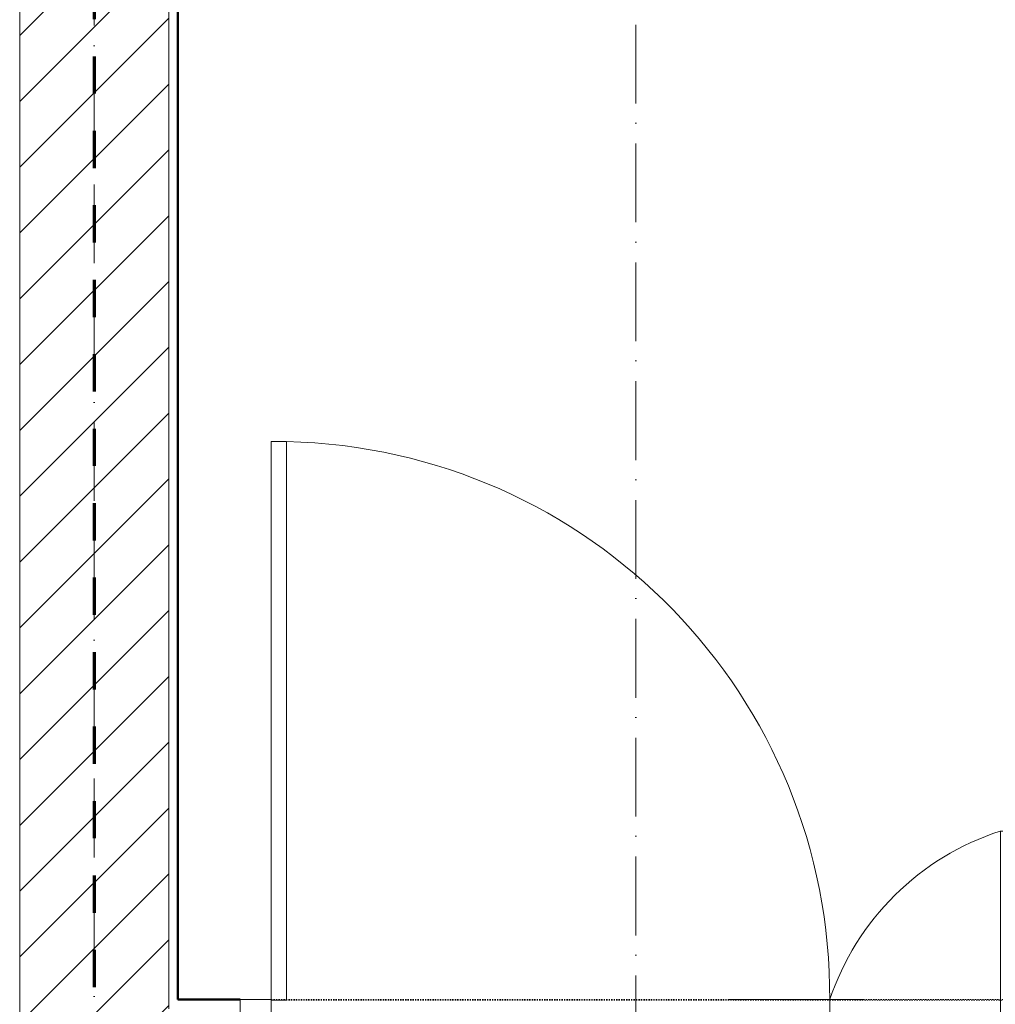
# Model space of a CAD drawing. Header units: millimetres. Extents: x -175722 to -110961, y 52375 to 104640.
# Tile 116 of 146: x -155108 to -154951, y 80960 to 81119. Entities that reach past the tile are written whole.
import ezdxf

# ---------------------------------------------------------------- set-up
doc = ezdxf.new("R2010")
doc.units = ezdxf.units.MM
for name, pattern in [('Dash', [11.999999, 6, -6]), ('Linia siatki', [19.05, 12.7, -3.175, 0, -3.175]), ('Przerywana gęsta', [4, 2, -2])]:
    doc.linetypes.add(name, pattern=pattern)
for name, color, linetype, lineweight in [('A-DETL', 90, 'Continuous', 5), ('A-DOOR', 31, 'Continuous', 5), ('A-DOOR-FRAM', 31, 'Continuous', 18), ('A-DOOR-HDLN', 31, 'Przerywana gęsta', 18), ('A-WALL', 113, 'Continuous', 5), ('A-WALL-PATT', 111, 'Continuous', 50), ('G-ANNO-SYMB', 111, 'Continuous', 5), ('S-GRID', 1, 'Continuous', 5)]:
    doc.layers.add(name, color=color, linetype=linetype, lineweight=lineweight)

# ---------------------------------------------------------------- blocks, each defined once
blk = doc.blocks.new('Drzwi_dwuskrzydłowe - 120x200-2387302-PARTER')
at = {"layer": 'A-DOOR'}
for p, q in [((-570, 984.2), (-595, 984.2)), ((-595, 984.2), (-595, 84.2)), ((-570, 84.2), (-570, 984.2)), ((580, -50), (580, 356.6)), ((580, 356.6), (605, 356.6)), ((605, 356.6), (605, -50)), ((-595, 84.2), (-570, 84.2)), ((305, 60), (305, 91.1)), ((305, 15), (305, 40)), ((305, -70), (305, -5))]:
    blk.add_line(p, q, dxfattribs=at)
at = {"layer": 'A-DOOR', "linetype": 'Przerywana gęsta'}
for p, q in [((-595, 85), (305, 85)), ((305, 85), (143.1, 85)), ((359, 85), (305, 85)), ((605, 85), (305, 85)), ((307.5, -185), (-595, -185)), ((145.1, -185), (307.5, -185)), ((359, -185), (305, -185)), ((305, -185), (605, -185))]:
    blk.add_line(p, q, dxfattribs=at)
at = {"layer": 'A-DOOR', "lineweight": 18}
for p, q in [((305, 60), (290, 60)), ((320, 60), (305, 60)), ((275, 47), (275, 40)), ((275, 40), (335, 40)), ((335, 40), (335, 47)), ((335, 15), (275, 15)), ((275, 15), (275, 8)), ((335, 8), (335, 15)), ((290, -5), (305, -5)), ((305, -5), (320, -5))]:
    blk.add_line(p, q, dxfattribs=at)
at = {"layer": 'A-DOOR'}
for centre, radius, start, end in [((-589, 90.3), 894.1, 359.607, 88.777), ((711.6, -51.3), 428.6, 107.8857, 161.5665), ((290.1, 44.7), 15.3, 90.4435, 171.4975), ((319.9, 44.7), 15.3, 8.5025, 89.5565), ((290.1, 10.3), 15.3, 188.5025, 269.5565), ((319.9, 10.3), 15.3, 270.4435, 351.4975)]:
    blk.add_arc(centre, radius, start, end, dxfattribs=at)
at = {"layer": 'A-DOOR', "lineweight": 18}
for centre, start, end in [((290.1, 44.7), 90.4435, 171.4975), ((319.9, 44.7), 8.5025, 89.5565), ((290.1, 10.3), 188.5025, 269.5565), ((319.9, 10.3), 270.4435, 351.4975)]:
    blk.add_arc(centre, 15.3, start, end, dxfattribs=at)
at = {"layer": 'A-DOOR-FRAM'}
for p, q in [((-595, 85), (-645, 85)), ((-645, 85), (-645, -15)), ((-595, -15), (-595, 85)), ((655, 85), (605, 85)), ((605, 85), (605, -15)), ((655, -15), (655, 85)), ((-645, -15), (-595, -15)), ((605, -15), (655, -15))]:
    blk.add_line(p, q, dxfattribs=at)
at = {"layer": 'A-DOOR-HDLN'}
for p, q in [((-595, 84.2), (655, 84.2)), ((-595, -15), (605, -15))]:
    blk.add_line(p, q, dxfattribs=at)
blk = doc.blocks.new('1')
at = {"layer": 'A-WALL-PATT', "lineweight": 5}
h = blk.add_hatch(dxfattribs=at)
h.set_pattern_fill('FP_3', color=256, scale=0.1, style=0, pattern_type=2)
h.set_pattern_definition([(45, (-124135.7194, 82209.603), (-5.3033009, 5.3033009), [])])
h.paths.add_polyline_path([(-150935.15, 84761.75), (-150935.15, 85115.75), (-150959.15, 85115.75), (-150959.15, 84761.75)])
h.paths.add_polyline_path([(-150935.15, 85210.75), (-150935.15, 85313.41), (-150959.15, 85313.41), (-150959.15, 85210.75), (-150937.65, 85210.75)])
h.paths.add_polyline_path([(-150959.15, 85337.41), (-150935.15, 85337.41), (-150935.15, 85765.75), (-150959.15, 85765.75), (-150959.15, 85678.18)])
h.paths.add_polyline_path([(-150941.15, 85860.75), (-150935.15, 85860.75), (-150935.15, 85889.08), (-150959.15, 85889.08), (-150959.15, 85860.75)])
h.paths.add_polyline_path([(-150954.84, 85913.08), (-150935.15, 85913.08), (-150935.15, 86464.75), (-150959.15, 86464.75), (-150959.15, 85913.08)])
at = {"layer": 'A-DETL', "linetype": 'Dash', "lineweight": 70}
blk.add_line((-150947.15, 86509.25), (-150947.15, 84717.75), dxfattribs=at)
blk.add_line((-150947.15, 86509.25), (-150947.15, 84717.75), dxfattribs=at)
at = {"layer": 'A-WALL'}
for p, q in [((-150959.15, 86464.75), (-150959.15, 85913.08)), ((-150935.15, 86464.75), (-150935.15, 86151.75))]:
    blk.add_line(p, q, dxfattribs=at)
at = {"layer": 'A-WALL', "lineweight": 50}
for p, q in [((-150933.65, 86153.25), (-150933.65, 86463.25)), ((-150923.65, 86153.25), (-150933.65, 86153.25))]:
    blk.add_line(p, q, dxfattribs=at)
at = {"layer": 'G-ANNO-SYMB', "linetype": 'Linia siatki'}
blk.add_line((-150859.86, 86616.76), (-150859.86, 84659.78), dxfattribs=at)
at = {"layer": 'S-GRID', "linetype": 'Linia siatki'}
blk.add_line((-150947.15, 84663.31), (-150947.15, 86612.42), dxfattribs=at)
at = {"layer": 'A-DOOR', "linetype": 'Przerywana gęsta', "xscale": 0.1, "yscale": 0.1, "zscale": 0.1}
blk.add_blockref('Drzwi_dwuskrzydłowe - 120x200-2387302-PARTER', (-150859.15, 86144.75), dxfattribs=at)

msp = doc.modelspace()

# ---------------------------------------------------------------- block references
msp.add_blockref('1', (-4148.58187, -5192.22609))

doc.saveas('drawing.dxf')
